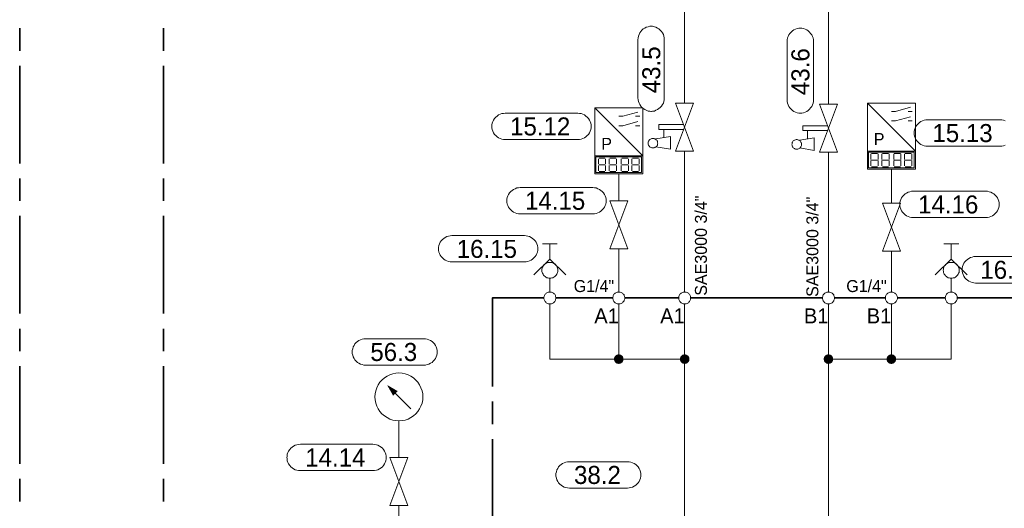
# Model space of a CAD drawing. Header units: millimetres. Extents: x 0 to 138, y 0 to 47.
# Tile 92 of 165: x 19.71 to 24.87, y 29.38 to 31.94. Entities that reach past the tile are written whole.
import ezdxf

# ---------------------------------------------------------------- set-up
doc = ezdxf.new("R2010")
doc.units = ezdxf.units.MM
for name, color, linetype in [('PDF_Geomertry', 7, 'Continuous'), ('PDF_Solid Fills', 7, 'Continuous'), ('PDF_Text', 7, 'Continuous')]:
    doc.layers.add(name, color=color, linetype=linetype)
doc.styles.add('PDF Arial', font='txt')

msp = doc.modelspace()

# ---------------------------------------------------------------- hatches: boundary and pattern name
at = {"layer": 'PDF_Solid Fills', "transparency": 33554559}
for points in [[(22.8507, 30.1624), (22.8265, 30.1688), (22.8279, 30.1715)], [(22.8507, 30.1624), (22.8279, 30.1715), (22.8293, 30.1749)], [(22.8507, 30.1624), (22.8293, 30.1749), (22.8313, 30.1776)], [(22.8507, 30.1624), (22.8313, 30.1776), (22.8335, 30.1799)], [(22.8507, 30.1624), (22.8335, 30.1799), (22.8354, 30.1818)], [(22.8507, 30.1624), (22.8354, 30.1818), (22.8382, 30.184)], [(22.8507, 30.1624), (22.8382, 30.184), (22.841, 30.1854)], [(22.8507, 30.1624), (22.841, 30.1854), (22.8446, 30.186)], [(22.8507, 30.1624), (22.8446, 30.186), (22.8479, 30.1868)], [(22.8507, 30.1624), (22.8479, 30.1868), (22.8507, 30.1874)], [(22.8507, 30.1624), (22.8507, 30.1874), (22.8543, 30.1868)], [(22.8507, 30.1624), (22.8543, 30.1868), (22.8576, 30.186)], [(22.8507, 30.1624), (22.8576, 30.186), (22.8604, 30.1854)], [(22.8507, 30.1624), (22.8604, 30.1854), (22.8632, 30.184)], [(22.8507, 30.1624), (22.8632, 30.184), (22.866, 30.1818)], [(22.8507, 30.1624), (22.866, 30.1818), (22.8687, 30.1799)], [(22.8507, 30.1624), (22.8687, 30.1799), (22.871, 30.1776)], [(22.8507, 30.1624), (22.871, 30.1776), (22.8729, 30.1749)], [(22.8507, 30.1624), (22.8729, 30.1749), (22.8743, 30.1715)], [(22.8507, 30.1624), (22.8743, 30.1715), (22.8751, 30.1688)], [(23.1965, 30.1624), (23.1724, 30.1688), (23.1738, 30.1715)], [(23.1965, 30.1624), (23.1738, 30.1715), (23.1751, 30.1749)], [(23.1965, 30.1624), (23.1751, 30.1749), (23.1765, 30.1776)], [(23.1965, 30.1624), (23.1765, 30.1776), (23.1793, 30.1799)], [(23.1965, 30.1624), (23.1793, 30.1799), (23.1812, 30.1818)], [(23.1965, 30.1624), (23.1812, 30.1818), (23.184, 30.184)], [(23.1965, 30.1624), (23.184, 30.184), (23.1868, 30.1854)], [(23.1965, 30.1624), (23.1868, 30.1854), (23.1904, 30.186)], [(23.1965, 30.1624), (23.1904, 30.186), (23.1932, 30.1868)], [(23.1965, 30.1624), (23.1932, 30.1868), (23.1965, 30.1874)], [(23.1965, 30.1624), (23.1965, 30.1874), (23.2001, 30.1868)], [(23.1965, 30.1624), (23.2001, 30.1868), (23.2035, 30.186)], [(23.1965, 30.1624), (23.2035, 30.186), (23.2063, 30.1854)], [(23.1965, 30.1624), (23.2063, 30.1854), (23.209, 30.184)], [(23.1965, 30.1624), (23.209, 30.184), (23.2118, 30.1818)], [(23.1965, 30.1624), (23.2118, 30.1818), (23.2146, 30.1799)], [(23.1965, 30.1624), (23.2146, 30.1799), (23.2168, 30.1776)], [(23.1965, 30.1624), (23.2168, 30.1776), (23.2188, 30.1749)], [(23.1965, 30.1624), (23.2188, 30.1749), (23.2201, 30.1715)], [(23.1965, 30.1624), (23.2201, 30.1715), (23.221, 30.1688)], [(23.9515, 30.1624), (23.9271, 30.1688), (23.9279, 30.1715)], [(23.9515, 30.1624), (23.9279, 30.1715), (23.9293, 30.1749)], [(23.9515, 30.1624), (23.9293, 30.1749), (23.9312, 30.1776)], [(23.9515, 30.1624), (23.9312, 30.1776), (23.9335, 30.1799)], [(23.9515, 30.1624), (23.9335, 30.1799), (23.9363, 30.1818)], [(23.9515, 30.1624), (23.9363, 30.1818), (23.9382, 30.184)], [(23.9515, 30.1624), (23.9382, 30.184), (23.9418, 30.1854)], [(23.9515, 30.1624), (23.9418, 30.1854), (23.9446, 30.186)], [(23.9515, 30.1624), (23.9446, 30.186), (23.9479, 30.1868)], [(23.9515, 30.1624), (23.9479, 30.1868), (23.9515, 30.1874)], [(23.9515, 30.1624), (23.9515, 30.1874), (23.9543, 30.1868)], [(23.9515, 30.1624), (23.9543, 30.1868), (23.9576, 30.186)], [(23.9515, 30.1624), (23.9576, 30.186), (23.9604, 30.1854)], [(23.9515, 30.1624), (23.9604, 30.1854), (23.964, 30.184)], [(23.9515, 30.1624), (23.964, 30.184), (23.9668, 30.1818)], [(23.9515, 30.1624), (23.9668, 30.1818), (23.9688, 30.1799)], [(23.9515, 30.1624), (23.9688, 30.1799), (23.971, 30.1776)], [(23.9515, 30.1624), (23.971, 30.1776), (23.9729, 30.1749)], [(23.9515, 30.1624), (23.9729, 30.1749), (23.9743, 30.1715)], [(23.9515, 30.1624), (23.9743, 30.1715), (23.9757, 30.1688)], [(24.2812, 30.1624), (24.2571, 30.1688), (24.2576, 30.1715)], [(24.2812, 30.1624), (24.2576, 30.1715), (24.259, 30.1749)], [(24.2812, 30.1624), (24.259, 30.1749), (24.2613, 30.1776)], [(24.2812, 30.1624), (24.2613, 30.1776), (24.2632, 30.1799)], [(24.2812, 30.1624), (24.2632, 30.1799), (24.266, 30.1818)], [(24.2812, 30.1624), (24.266, 30.1818), (24.2688, 30.184)], [(24.2812, 30.1624), (24.2688, 30.184), (24.2715, 30.1854)], [(24.2812, 30.1624), (24.2715, 30.1854), (24.2743, 30.186)], [(24.2812, 30.1624), (24.2743, 30.186), (24.2779, 30.1868)], [(24.2812, 30.1624), (24.2779, 30.1868), (24.2812, 30.1874)], [(24.2812, 30.1624), (24.2812, 30.1874), (24.2849, 30.1868)], [(24.2812, 30.1624), (24.2849, 30.1868), (24.2876, 30.186)], [(24.2812, 30.1624), (24.2876, 30.186), (24.291, 30.1854)], [(24.2812, 30.1624), (24.291, 30.1854), (24.2937, 30.184)], [(24.2812, 30.1624), (24.2937, 30.184), (24.2965, 30.1818)], [(24.2812, 30.1624), (24.2965, 30.1818), (24.2988, 30.1799)], [(24.2812, 30.1624), (24.2988, 30.1799), (24.3015, 30.1776)], [(24.2812, 30.1624), (24.3015, 30.1776), (24.3029, 30.1749)], [(24.2812, 30.1624), (24.3029, 30.1749), (24.3043, 30.1715)], [(24.2812, 30.1624), (24.3043, 30.1715), (24.3057, 30.1688)], [(22.8507, 30.1624), (22.8257, 30.1651), (22.8265, 30.1688)], [(22.8507, 30.1624), (22.8257, 30.1624), (22.8257, 30.1651)], [(22.8507, 30.1624), (22.8257, 30.159), (22.8257, 30.1624)], [(22.8507, 30.1624), (22.8265, 30.1554), (22.8257, 30.159)], [(22.8507, 30.1624), (22.8279, 30.1526), (22.8265, 30.1554)], [(22.8507, 30.1624), (22.8293, 30.1493), (22.8279, 30.1526)], [(22.8507, 30.1624), (22.8313, 30.1465), (22.8293, 30.1493)], [(22.8507, 30.1624), (22.8335, 30.1443), (22.8313, 30.1465)], [(22.8507, 30.1624), (22.8354, 30.1424), (22.8335, 30.1443)], [(22.8507, 30.1624), (22.8382, 30.1401), (22.8354, 30.1424)], [(22.8507, 30.1624), (22.841, 30.1388), (22.8382, 30.1401)], [(22.8507, 30.1624), (22.8446, 30.1382), (22.841, 30.1388)], [(22.8507, 30.1624), (22.8479, 30.1374), (22.8446, 30.1382)], [(22.8507, 30.1624), (22.8507, 30.1368), (22.8479, 30.1374)], [(22.8507, 30.1624), (22.8751, 30.1688), (22.8757, 30.1651)], [(22.8507, 30.1624), (22.8757, 30.1651), (22.8765, 30.1624)], [(22.8507, 30.1624), (22.8543, 30.1374), (22.8507, 30.1368)], [(22.8507, 30.1624), (22.8576, 30.1382), (22.8543, 30.1374)], [(22.8507, 30.1624), (22.8604, 30.1388), (22.8576, 30.1382)], [(22.8507, 30.1624), (22.8632, 30.1401), (22.8604, 30.1388)], [(22.8507, 30.1624), (22.866, 30.1424), (22.8632, 30.1401)], [(22.8507, 30.1624), (22.8687, 30.1443), (22.866, 30.1424)], [(22.8507, 30.1624), (22.871, 30.1465), (22.8687, 30.1443)], [(22.8507, 30.1624), (22.8729, 30.1493), (22.871, 30.1465)], [(22.8507, 30.1624), (22.8743, 30.1526), (22.8729, 30.1493)], [(22.8507, 30.1624), (22.8751, 30.1554), (22.8743, 30.1526)], [(22.8507, 30.1624), (22.8757, 30.159), (22.8751, 30.1554)], [(22.8507, 30.1624), (22.8765, 30.1624), (22.8757, 30.159)], [(23.1965, 30.1624), (23.1715, 30.1651), (23.1724, 30.1688)], [(23.1965, 30.1624), (23.1715, 30.1624), (23.1715, 30.1651)], [(23.1965, 30.1624), (23.1715, 30.159), (23.1715, 30.1624)], [(23.1965, 30.1624), (23.1724, 30.1554), (23.1715, 30.159)], [(23.1965, 30.1624), (23.1738, 30.1526), (23.1724, 30.1554)], [(23.1965, 30.1624), (23.1751, 30.1493), (23.1738, 30.1526)], [(23.1965, 30.1624), (23.1765, 30.1465), (23.1751, 30.1493)], [(23.1965, 30.1624), (23.1793, 30.1443), (23.1765, 30.1465)], [(23.1965, 30.1624), (23.1812, 30.1424), (23.1793, 30.1443)], [(23.1965, 30.1624), (23.184, 30.1401), (23.1812, 30.1424)], [(23.1965, 30.1624), (23.1868, 30.1388), (23.184, 30.1401)], [(23.1965, 30.1624), (23.1904, 30.1382), (23.1868, 30.1388)], [(23.1965, 30.1624), (23.1932, 30.1374), (23.1904, 30.1382)], [(23.1965, 30.1624), (23.1965, 30.1368), (23.1932, 30.1374)], [(23.1965, 30.1624), (23.221, 30.1688), (23.2215, 30.1651)], [(23.1965, 30.1624), (23.2215, 30.1651), (23.2215, 30.1624)], [(23.1965, 30.1624), (23.2001, 30.1374), (23.1965, 30.1368)], [(23.1965, 30.1624), (23.2035, 30.1382), (23.2001, 30.1374)], [(23.1965, 30.1624), (23.2063, 30.1388), (23.2035, 30.1382)], [(23.1965, 30.1624), (23.209, 30.1401), (23.2063, 30.1388)], [(23.1965, 30.1624), (23.2118, 30.1424), (23.209, 30.1401)], [(23.1965, 30.1624), (23.2146, 30.1443), (23.2118, 30.1424)], [(23.1965, 30.1624), (23.2168, 30.1465), (23.2146, 30.1443)], [(23.1965, 30.1624), (23.2188, 30.1493), (23.2168, 30.1465)], [(23.1965, 30.1624), (23.2201, 30.1526), (23.2188, 30.1493)], [(23.1965, 30.1624), (23.221, 30.1554), (23.2201, 30.1526)], [(23.1965, 30.1624), (23.2215, 30.159), (23.221, 30.1554)], [(23.1965, 30.1624), (23.2215, 30.1624), (23.2215, 30.159)], [(23.9515, 30.1624), (23.9257, 30.1624), (23.9265, 30.1651)], [(23.9515, 30.1624), (23.9265, 30.159), (23.9257, 30.1624)], [(23.9515, 30.1624), (23.9265, 30.1651), (23.9271, 30.1688)], [(23.9515, 30.1624), (23.9271, 30.1554), (23.9265, 30.159)], [(23.9515, 30.1624), (23.9279, 30.1526), (23.9271, 30.1554)], [(23.9515, 30.1624), (23.9293, 30.1493), (23.9279, 30.1526)], [(23.9515, 30.1624), (23.9312, 30.1465), (23.9293, 30.1493)], [(23.9515, 30.1624), (23.9335, 30.1443), (23.9312, 30.1465)], [(23.9515, 30.1624), (23.9363, 30.1424), (23.9335, 30.1443)], [(23.9515, 30.1624), (23.9382, 30.1401), (23.9363, 30.1424)], [(23.9515, 30.1624), (23.9418, 30.1388), (23.9382, 30.1401)], [(23.9515, 30.1624), (23.9446, 30.1382), (23.9418, 30.1388)], [(23.9515, 30.1624), (23.9479, 30.1374), (23.9446, 30.1382)], [(23.9515, 30.1624), (23.9515, 30.1368), (23.9479, 30.1374)], [(23.9515, 30.1624), (23.9757, 30.1688), (23.9757, 30.1651)], [(23.9515, 30.1624), (23.9757, 30.1651), (23.9765, 30.1624)], [(23.9515, 30.1624), (23.9543, 30.1374), (23.9515, 30.1368)], [(23.9515, 30.1624), (23.9576, 30.1382), (23.9543, 30.1374)], [(23.9515, 30.1624), (23.9604, 30.1388), (23.9576, 30.1382)], [(23.9515, 30.1624), (23.964, 30.1401), (23.9604, 30.1388)], [(23.9515, 30.1624), (23.9668, 30.1424), (23.964, 30.1401)], [(23.9515, 30.1624), (23.9688, 30.1443), (23.9668, 30.1424)], [(23.9515, 30.1624), (23.971, 30.1465), (23.9688, 30.1443)], [(23.9515, 30.1624), (23.9729, 30.1493), (23.971, 30.1465)], [(23.9515, 30.1624), (23.9743, 30.1526), (23.9729, 30.1493)], [(23.9515, 30.1624), (23.9757, 30.1554), (23.9743, 30.1526)], [(23.9515, 30.1624), (23.9757, 30.159), (23.9757, 30.1554)], [(23.9515, 30.1624), (23.9765, 30.1624), (23.9757, 30.159)], [(24.2812, 30.1624), (24.2563, 30.1651), (24.2571, 30.1688)], [(24.2812, 30.1624), (24.2563, 30.1624), (24.2563, 30.1651)], [(24.2812, 30.1624), (24.2563, 30.159), (24.2563, 30.1624)], [(24.2812, 30.1624), (24.2571, 30.1554), (24.2563, 30.159)], [(24.2812, 30.1624), (24.2576, 30.1526), (24.2571, 30.1554)], [(24.2812, 30.1624), (24.259, 30.1493), (24.2576, 30.1526)], [(24.2812, 30.1624), (24.2613, 30.1465), (24.259, 30.1493)], [(24.2812, 30.1624), (24.2632, 30.1443), (24.2613, 30.1465)], [(24.2812, 30.1624), (24.266, 30.1424), (24.2632, 30.1443)], [(24.2812, 30.1624), (24.2688, 30.1401), (24.266, 30.1424)], [(24.2812, 30.1624), (24.2715, 30.1388), (24.2688, 30.1401)], [(24.2812, 30.1624), (24.2743, 30.1382), (24.2715, 30.1388)], [(24.2812, 30.1624), (24.2779, 30.1374), (24.2743, 30.1382)], [(24.2812, 30.1624), (24.2812, 30.1368), (24.2779, 30.1374)], [(24.2812, 30.1624), (24.3057, 30.1688), (24.3062, 30.1651)], [(24.2812, 30.1624), (24.3062, 30.1651), (24.3062, 30.1624)], [(24.2812, 30.1624), (24.2849, 30.1374), (24.2812, 30.1368)], [(24.2812, 30.1624), (24.2876, 30.1382), (24.2849, 30.1374)], [(24.2812, 30.1624), (24.291, 30.1388), (24.2876, 30.1382)], [(24.2812, 30.1624), (24.2937, 30.1401), (24.291, 30.1388)], [(24.2812, 30.1624), (24.2965, 30.1424), (24.2937, 30.1401)], [(24.2812, 30.1624), (24.2988, 30.1443), (24.2965, 30.1424)], [(24.2812, 30.1624), (24.3015, 30.1465), (24.2988, 30.1443)], [(24.2812, 30.1624), (24.3029, 30.1493), (24.3015, 30.1465)], [(24.2812, 30.1624), (24.3043, 30.1526), (24.3029, 30.1493)], [(24.2812, 30.1624), (24.3057, 30.1554), (24.3043, 30.1526)], [(24.2812, 30.1624), (24.3062, 30.159), (24.3057, 30.1554)], [(24.2812, 30.1624), (24.3062, 30.1624), (24.3062, 30.159)]]:
    msp.add_hatch(color=256, dxfattribs=at).paths.add_polyline_path(points)

# ---------------------------------------------------------------- linework, layer by layer
at = {"layer": 'PDF_Geomertry', "lineweight": 15}
for points in [[(23.1965, 31.504), (23.1965, 33.7013)], [(23.9515, 31.4979), (23.9515, 33.7013)], [(22.7251, 31.2276), (22.7251, 31.1332), (22.9765, 31.1332), (22.9765, 31.2276), (22.7251, 31.479)], [(24.1557, 31.2526), (24.1557, 31.1582), (24.4071, 31.1582), (24.4071, 31.2526), (24.1557, 31.504)], [(24.2812, 31.4604), (24.3035, 31.4604), (24.3821, 31.4826)], [(22.8507, 31.4354), (22.8729, 31.4354), (22.9515, 31.4568)], [(22.939, 31.4354), (22.9613, 31.4354)], [(24.2812, 31.4104), (24.3035, 31.4104), (24.3821, 31.4318)], [(24.3696, 31.4604), (24.391, 31.4604)], [(24.3696, 31.4104), (24.391, 31.4104)], [(24.8785, 31.2832), (24.8701, 31.2804), (24.8613, 31.2785), (24.8515, 31.2776), (24.4715, 31.2776), (24.4618, 31.2785), (24.4529, 31.2804), (24.4446, 31.2832), (24.4363, 31.2874), (24.4285, 31.2924), (24.4215, 31.2985), (24.4154, 31.3054), (24.4099, 31.3132), (24.4062, 31.3215), (24.4029, 31.3304), (24.4015, 31.3396), (24.4007, 31.3485), (24.4007, 31.3457), (24.4015, 31.3549), (24.4029, 31.3638), (24.4062, 31.3729), (24.4099, 31.3813), (24.4154, 31.3888), (24.4215, 31.3957), (24.4285, 31.4021), (24.4363, 31.4068), (24.4446, 31.411), (24.4529, 31.4138), (24.4618, 31.416), (24.4715, 31.4165), (24.8515, 31.4165), (24.8515, 31.4165), (24.8613, 31.416), (24.8701, 31.4138), (24.8785, 31.411)], [(22.8507, 31.3846), (22.8729, 31.3846), (22.9515, 31.4068)], [(22.939, 31.3846), (22.9613, 31.3846)], [(23.1904, 31.366), (23.0618, 31.366), (23.0618, 31.391), (23.1904, 31.391)], [(23.0868, 31.3221), (23.0868, 31.366)], [(23.9446, 31.3596), (23.816, 31.3596), (23.816, 31.3846), (23.9446, 31.3846)], [(23.841, 31.316), (23.841, 31.3596)], [(23.046, 31.2749), (23.1215, 31.2624), (23.1215, 31.3285), (23.046, 31.316)], [(23.8001, 31.2687), (23.8757, 31.2563), (23.8757, 31.3221), (23.8001, 31.3096)], [(22.7437, 31.184), (22.7437, 31.2118)], [(22.7474, 31.2151), (22.7785, 31.2151)], [(22.7821, 31.2118), (22.7821, 31.184)], [(22.8007, 31.184), (22.8007, 31.2118)], [(22.8035, 31.2151), (22.8354, 31.2151)], [(22.8382, 31.2118), (22.8382, 31.184)], [(22.8632, 31.184), (22.8632, 31.2118)], [(22.8668, 31.2151), (22.8979, 31.2151)], [(22.9015, 31.2118), (22.9015, 31.184)], [(22.9201, 31.184), (22.9201, 31.2118)], [(22.9229, 31.2151), (22.9549, 31.2151)], [(22.9576, 31.2118), (22.9576, 31.184)], [(23.1965, 30.5138), (23.1965, 31.2526)], [(23.9515, 31.2465), (23.9515, 30.5138)], [(24.1743, 31.209), (24.1743, 31.2374)], [(24.1771, 31.2401), (24.209, 31.2401)], [(24.1771, 31.2054), (24.209, 31.2054)], [(24.2118, 31.2374), (24.2118, 31.209)], [(24.2307, 31.209), (24.2307, 31.2374)], [(24.234, 31.2401), (24.2654, 31.2401)], [(24.234, 31.2054), (24.2654, 31.2054)], [(24.2688, 31.2374), (24.2688, 31.209)], [(24.2937, 31.209), (24.2937, 31.2374)], [(24.2965, 31.2401), (24.3285, 31.2401)], [(24.2965, 31.2054), (24.3285, 31.2054)], [(24.3313, 31.2374), (24.3313, 31.209)], [(24.3501, 31.209), (24.3501, 31.2374)], [(24.3535, 31.2401), (24.3849, 31.2401)], [(24.3535, 31.2054), (24.3849, 31.2054)], [(24.3882, 31.2374), (24.3882, 31.209)], [(22.7437, 31.1493), (22.7437, 31.1776)], [(22.7474, 31.1804), (22.7785, 31.1804)], [(22.7821, 31.1776), (22.7821, 31.1493)], [(22.8007, 31.1493), (22.8007, 31.1776)], [(22.8035, 31.1804), (22.8354, 31.1804)], [(22.8382, 31.1776), (22.8382, 31.1493)], [(22.8632, 31.1493), (22.8632, 31.1776)], [(22.8668, 31.1804), (22.8979, 31.1804)], [(22.9015, 31.1776), (22.9015, 31.1493)], [(22.9201, 31.1493), (22.9201, 31.1776)], [(22.9229, 31.1804), (22.9549, 31.1804)], [(22.9576, 31.1776), (22.9576, 31.1493)], [(24.1743, 31.1743), (24.1743, 31.2026)], [(24.209, 31.1707), (24.1771, 31.1707)], [(24.2118, 31.2026), (24.2118, 31.1743)], [(24.2307, 31.1743), (24.2307, 31.2026)], [(24.2654, 31.1707), (24.234, 31.1707)], [(24.2688, 31.2026), (24.2688, 31.1743)], [(24.2812, 31.1582), (24.2812, 30.979)], [(24.2937, 31.1743), (24.2937, 31.2026)], [(24.3285, 31.1707), (24.2965, 31.1707)], [(24.3313, 31.2026), (24.3313, 31.1743)], [(24.3501, 31.1743), (24.3501, 31.2026)], [(24.3849, 31.1707), (24.3535, 31.1707)], [(24.3882, 31.2026), (24.3882, 31.1743)], [(22.7785, 31.1457), (22.7474, 31.1457)], [(22.8354, 31.1457), (22.8035, 31.1457)], [(22.8507, 31.1332), (22.8507, 30.9915)], [(22.8979, 31.1457), (22.8668, 31.1457)], [(22.9549, 31.1457), (22.9229, 31.1457)], [(22.4501, 30.766), (22.5285, 30.766)], [(22.4896, 30.6868), (22.4896, 30.766)], [(22.8507, 30.7401), (22.8507, 30.5138)], [(24.5562, 30.766), (24.6349, 30.766)], [(24.5951, 30.6868), (24.5951, 30.766)], [(22.5729, 30.6035), (22.4896, 30.6868), (22.4057, 30.6035)], [(24.2812, 30.7276), (24.2812, 30.5138)], [(24.6793, 30.6035), (24.5951, 30.6868), (24.5118, 30.6035)], [(25.1029, 30.561), (24.7229, 30.561), (24.7132, 30.5618), (24.7043, 30.5637), (24.696, 30.5665), (24.6876, 30.5707), (24.6799, 30.5757), (24.6729, 30.5818), (24.6668, 30.5888), (24.6618, 30.5965), (24.6576, 30.6049), (24.6543, 30.6138), (24.6529, 30.6229), (24.6521, 30.6318), (24.6521, 30.629), (24.6529, 30.6382), (24.6543, 30.6471), (24.6576, 30.6563), (24.6618, 30.6646), (24.6668, 30.6721), (24.6729, 30.679), (24.6799, 30.6846), (24.6876, 30.6901), (24.696, 30.6943), (24.7043, 30.6971), (24.7132, 30.6993), (24.7229, 30.6999), (25.1029, 30.6999)], [(22.4896, 30.586), (22.4896, 30.561), (22.4896, 30.5138)], [(24.5951, 30.586), (24.5951, 30.561), (24.5951, 30.5138)], [(22.4896, 30.4513), (22.4896, 30.1624), (22.8507, 30.1624), (23.1965, 30.1624)], [(22.8507, 30.4513), (22.8507, 30.1624)], [(23.1965, 30.4513), (23.1965, 30.1624), (23.1965, 28.8638)], [(23.9515, 30.4513), (23.9515, 30.1624), (23.9515, 28.8638)], [(23.9515, 30.1624), (24.2812, 30.1624), (24.5951, 30.1624), (24.5951, 30.4513)], [(24.2812, 30.4513), (24.2812, 30.1624)], [(21.7604, 29.9013), (21.6793, 29.9826)], [(21.6974, 29.8382), (21.6974, 29.6465)], [(22.1562, 29.2471), (21.6974, 29.2471), (21.6974, 29.3951)]]:
    msp.add_lwpolyline(points, dxfattribs=at)
at = {"layer": 'PDF_Geomertry', "lineweight": 35}
for points in [[(19.7076, 31.8965), (19.7076, 31.7785)], [(20.4618, 31.7785), (20.4618, 31.8965)], [(19.7076, 31.6993), (19.7076, 31.1874)], [(20.4618, 31.1874), (20.4618, 31.6993)], [(19.7076, 31.109), (19.7076, 30.991)], [(20.4618, 30.991), (20.4618, 31.109)], [(19.7076, 30.9124), (19.7076, 30.4007)], [(20.4618, 30.4007), (20.4618, 30.9124)], [(22.1876, 30.0187), (22.1876, 30.4826), (22.4585, 30.4826)], [(22.521, 30.4826), (22.8196, 30.4826)], [(22.8826, 30.4826), (23.1654, 30.4826)], [(23.2279, 30.4826), (23.9196, 30.4826)], [(23.9826, 30.4826), (24.2501, 30.4826)], [(24.3126, 30.4826), (24.564, 30.4826)], [(24.6271, 30.4826), (25.259, 30.4826)], [(19.7076, 30.3215), (19.7076, 30.2035)], [(20.4618, 30.2035), (20.4618, 30.3215)], [(19.7076, 30.1249), (19.7076, 29.6132)], [(20.4618, 29.6132), (20.4618, 30.1249)], [(22.1876, 29.8215), (22.1876, 29.9396)], [(22.1876, 29.279), (22.1876, 29.7429)], [(19.7076, 29.534), (19.7076, 29.416)], [(20.4618, 29.416), (20.4618, 29.534)]]:
    msp.add_lwpolyline(points, dxfattribs=at)
at = {"layer": 'PDF_Geomertry', "lineweight": 15}
for points in [[(23.0188, 31.9068), (23.0285, 31.9063), (23.0376, 31.904), (23.046, 31.9013), (23.0543, 31.8971), (23.0618, 31.8924), (23.0688, 31.886), (23.0751, 31.879), (23.0807, 31.8715), (23.0849, 31.8632), (23.0876, 31.854), (23.089, 31.8451), (23.0896, 31.836), (23.0896, 31.5313), (23.089, 31.5215), (23.0876, 31.5124), (23.0849, 31.504), (23.0807, 31.4957), (23.0751, 31.4882), (23.0688, 31.4813), (23.0618, 31.4749), (23.0543, 31.4701), (23.046, 31.466), (23.0376, 31.4624), (23.0285, 31.461), (23.0188, 31.4604), (23.0224, 31.4604), (23.0132, 31.461), (23.0043, 31.4624), (22.9951, 31.466), (22.9868, 31.4701), (22.9793, 31.4749), (22.9724, 31.4813), (22.966, 31.4882), (22.9613, 31.4957), (22.9571, 31.504), (22.9543, 31.5124), (22.9521, 31.5215), (22.9515, 31.5313), (22.9515, 31.836), (22.9521, 31.8451), (22.9543, 31.854), (22.9571, 31.8632), (22.9613, 31.8715), (22.966, 31.879), (22.9724, 31.886), (22.9793, 31.8924), (22.9868, 31.8971), (22.9951, 31.9013), (23.0043, 31.904), (23.0132, 31.9063), (23.0224, 31.9068), (23.0188, 31.9068)], [(23.8021, 31.8971), (23.8113, 31.8965), (23.8201, 31.8951), (23.8293, 31.8915), (23.8368, 31.8874), (23.8451, 31.8826), (23.8521, 31.8763), (23.8576, 31.8693), (23.8632, 31.8618), (23.8674, 31.8535), (23.8701, 31.8451), (23.8724, 31.836), (23.8724, 31.8263), (23.8724, 31.5215), (23.8724, 31.5124), (23.8701, 31.5035), (23.8674, 31.4943), (23.8632, 31.486), (23.8576, 31.4785), (23.8521, 31.4715), (23.8451, 31.4651), (23.8368, 31.4604), (23.8293, 31.4563), (23.8201, 31.4535), (23.8113, 31.4513), (23.8021, 31.4507), (23.8049, 31.4507), (23.796, 31.4513), (23.7868, 31.4535), (23.7779, 31.4563), (23.7696, 31.4604), (23.7618, 31.4651), (23.7549, 31.4715), (23.7488, 31.4785), (23.7437, 31.486), (23.7396, 31.4943), (23.7368, 31.5035), (23.7349, 31.5124), (23.734, 31.5215), (23.734, 31.8263), (23.7349, 31.836), (23.7368, 31.8451), (23.7396, 31.8535), (23.7437, 31.8618), (23.7488, 31.8693), (23.7549, 31.8763), (23.7618, 31.8826), (23.7696, 31.8874), (23.7779, 31.8915), (23.7868, 31.8951), (23.796, 31.8965), (23.8049, 31.8971), (23.8021, 31.8971)], [(22.7251, 31.2276), (22.9765, 31.2276), (22.9765, 31.479), (22.7251, 31.479), (22.7251, 31.2276)], [(23.1493, 31.2526), (23.2437, 31.504), (23.1493, 31.504), (23.2437, 31.2526), (23.1493, 31.2526)], [(23.9043, 31.2465), (23.9979, 31.4979), (23.9043, 31.4979), (23.9979, 31.2465), (23.9043, 31.2465)], [(24.1557, 31.2526), (24.4071, 31.2526), (24.4071, 31.504), (24.1557, 31.504), (24.1557, 31.2526)], [(22.6354, 31.4507), (22.6451, 31.4499), (22.6543, 31.4485), (22.6626, 31.4457), (22.671, 31.4415), (22.6785, 31.436), (22.6854, 31.4304), (22.6918, 31.4229), (22.6965, 31.4151), (22.7007, 31.4068), (22.7043, 31.3985), (22.7057, 31.3896), (22.7063, 31.3804), (22.7063, 31.3832), (22.7057, 31.3743), (22.7043, 31.3651), (22.7007, 31.3563), (22.6965, 31.3479), (22.6918, 31.3401), (22.6854, 31.3332), (22.6785, 31.3271), (22.671, 31.3221), (22.6626, 31.3179), (22.6543, 31.3151), (22.6451, 31.3132), (22.6354, 31.3124), (22.2557, 31.3124), (22.246, 31.3132), (22.2368, 31.3151), (22.2285, 31.3179), (22.2201, 31.3221), (22.2126, 31.3271), (22.2057, 31.3332), (22.1993, 31.3401), (22.1938, 31.3479), (22.1896, 31.3563), (22.1868, 31.3651), (22.1854, 31.3743), (22.1849, 31.3832), (22.1849, 31.3804), (22.1854, 31.3896), (22.1868, 31.3985), (22.1896, 31.4068), (22.1938, 31.4151), (22.1993, 31.4229), (22.2057, 31.4304), (22.2126, 31.436), (22.2201, 31.4415), (22.2285, 31.4457), (22.2368, 31.4485), (22.246, 31.4499), (22.2557, 31.4507), (22.6354, 31.4507)], [(23.0557, 31.2938), (23.0549, 31.2971), (23.0543, 31.2999), (23.0535, 31.3035), (23.0521, 31.3063), (23.0501, 31.309), (23.0479, 31.3118), (23.0451, 31.3137), (23.0424, 31.3151), (23.0396, 31.3165), (23.0368, 31.3179), (23.0335, 31.3188), (23.0299, 31.3188), (23.0271, 31.3188), (23.0238, 31.3179), (23.0201, 31.3165), (23.0174, 31.3151), (23.0146, 31.3137), (23.0126, 31.3118), (23.0104, 31.309), (23.0085, 31.3063), (23.0071, 31.3035), (23.0057, 31.2999), (23.0049, 31.2971), (23.0049, 31.2938), (23.0049, 31.2901), (23.0057, 31.2874), (23.0071, 31.284), (23.0085, 31.2813), (23.0104, 31.2785), (23.0126, 31.2757), (23.0146, 31.2735), (23.0174, 31.2721), (23.0201, 31.2707), (23.0238, 31.2693), (23.0271, 31.2687), (23.0299, 31.2687), (23.0335, 31.2687), (23.0368, 31.2693), (23.0396, 31.2707), (23.0424, 31.2721), (23.0451, 31.2735), (23.0479, 31.2757), (23.0501, 31.2785), (23.0521, 31.2813), (23.0535, 31.284), (23.0543, 31.2874), (23.0549, 31.2901), (23.0557, 31.2938)], [(23.8099, 31.2874), (23.8099, 31.291), (23.809, 31.2938), (23.8076, 31.2971), (23.8062, 31.2999), (23.8043, 31.3026), (23.8021, 31.3054), (23.8001, 31.3076), (23.7974, 31.309), (23.7946, 31.3104), (23.791, 31.3118), (23.7876, 31.3124), (23.7849, 31.3124), (23.7812, 31.3124), (23.7779, 31.3118), (23.7751, 31.3104), (23.7724, 31.309), (23.7696, 31.3076), (23.7668, 31.3054), (23.7646, 31.3026), (23.7626, 31.2999), (23.7613, 31.2971), (23.7604, 31.2938), (23.7599, 31.291), (23.759, 31.2874), (23.7599, 31.284), (23.7604, 31.2813), (23.7613, 31.2776), (23.7626, 31.2749), (23.7646, 31.2721), (23.7668, 31.2693), (23.7696, 31.2674), (23.7724, 31.266), (23.7751, 31.2646), (23.7779, 31.2632), (23.7812, 31.2624), (23.7849, 31.2624), (23.7876, 31.2624), (23.791, 31.2632), (23.7946, 31.2646), (23.7974, 31.266), (23.8001, 31.2674), (23.8021, 31.2693), (23.8043, 31.2721), (23.8062, 31.2749), (23.8076, 31.2776), (23.809, 31.2813), (23.8099, 31.284), (23.8099, 31.2874)], [(22.7312, 31.2215), (22.9701, 31.2215), (22.9701, 31.1396), (22.7312, 31.1396), (22.7312, 31.2215)], [(24.1618, 31.2465), (24.4007, 31.2465), (24.4007, 31.1646), (24.1618, 31.1646), (24.1618, 31.2465)], [(22.714, 31.061), (22.7238, 31.0604), (22.7326, 31.059), (22.741, 31.0554), (22.7493, 31.0513), (22.7571, 31.0465), (22.764, 31.0401), (22.7701, 31.0332), (22.7757, 31.0257), (22.7793, 31.0174), (22.7826, 31.009), (22.784, 30.9999), (22.7849, 30.9901), (22.7849, 30.9937), (22.784, 30.984), (22.7826, 30.9749), (22.7793, 30.9665), (22.7757, 30.9582), (22.7701, 30.9507), (22.764, 30.9438), (22.7571, 30.9374), (22.7493, 30.9326), (22.741, 30.9285), (22.7326, 30.9249), (22.7238, 30.9235), (22.714, 30.9229), (22.334, 30.9229), (22.3243, 30.9235), (22.3154, 30.9249), (22.3071, 30.9285), (22.2988, 30.9326), (22.291, 30.9374), (22.284, 30.9438), (22.2779, 30.9507), (22.2729, 30.9582), (22.2688, 30.9665), (22.2654, 30.9749), (22.264, 30.984), (22.2632, 30.9937), (22.2632, 30.9901), (22.264, 30.9999), (22.2654, 31.009), (22.2688, 31.0174), (22.2729, 31.0257), (22.2779, 31.0332), (22.284, 31.0401), (22.291, 31.0465), (22.2988, 31.0513), (22.3071, 31.0554), (22.3154, 31.059), (22.3243, 31.0604), (22.334, 31.061), (22.714, 31.061)], [(24.7765, 31.0424), (24.7854, 31.0415), (24.7946, 31.0396), (24.8035, 31.0368), (24.8118, 31.0326), (24.8196, 31.0276), (24.8265, 31.0215), (24.8326, 31.0146), (24.8376, 31.0068), (24.8418, 30.9985), (24.8446, 30.9896), (24.8465, 30.9804), (24.8474, 30.9715), (24.8474, 30.9749), (24.8465, 30.9651), (24.8446, 30.9563), (24.8418, 30.9479), (24.8376, 30.9396), (24.8326, 30.9318), (24.8265, 30.9249), (24.8196, 30.9188), (24.8118, 30.9132), (24.8035, 30.909), (24.7946, 30.9063), (24.7854, 30.9049), (24.7765, 30.904), (24.396, 30.904), (24.3868, 30.9049), (24.3779, 30.9063), (24.3687, 30.909), (24.3604, 30.9132), (24.3529, 30.9188), (24.346, 30.9249), (24.3396, 30.9318), (24.3349, 30.9396), (24.3307, 30.9479), (24.3279, 30.9563), (24.3257, 30.9651), (24.3251, 30.9749), (24.3251, 30.9715), (24.3257, 30.9804), (24.3279, 30.9896), (24.3307, 30.9985), (24.3349, 31.0068), (24.3396, 31.0146), (24.346, 31.0215), (24.3529, 31.0276), (24.3604, 31.0326), (24.3687, 31.0368), (24.3779, 31.0396), (24.3868, 31.0415), (24.396, 31.0424), (24.7765, 31.0424)], [(22.8035, 30.7401), (22.8979, 30.9915), (22.8035, 30.9915), (22.8979, 30.7401), (22.8035, 30.7401)], [(24.234, 30.7276), (24.3285, 30.979), (24.234, 30.979), (24.3285, 30.7276), (24.234, 30.7276)], [(22.3557, 30.8096), (22.3654, 30.809), (22.3743, 30.8068), (22.3826, 30.804), (22.391, 30.7999), (22.3988, 30.7951), (22.4057, 30.7888), (22.4118, 30.7818), (22.4174, 30.7743), (22.421, 30.766), (22.4243, 30.7568), (22.4257, 30.7479), (22.4265, 30.7388), (22.4265, 30.7424), (22.4257, 30.7326), (22.4243, 30.7235), (22.421, 30.7151), (22.4174, 30.7068), (22.4118, 30.6993), (22.4057, 30.6924), (22.3988, 30.686), (22.391, 30.6804), (22.3826, 30.6771), (22.3743, 30.6735), (22.3654, 30.6721), (22.3557, 30.6715), (21.9757, 30.6715), (21.966, 30.6721), (21.9571, 30.6735), (21.9487, 30.6771), (21.9404, 30.6804), (21.9326, 30.686), (21.9257, 30.6924), (21.9196, 30.6993), (21.9146, 30.7068), (21.9104, 30.7151), (21.9071, 30.7235), (21.9057, 30.7326), (21.9049, 30.7424), (21.9049, 30.7388), (21.9057, 30.7479), (21.9071, 30.7568), (21.9104, 30.766), (21.9146, 30.7743), (21.9196, 30.7818), (21.9257, 30.7888), (21.9326, 30.7951), (21.9404, 30.7999), (21.9487, 30.804), (21.9571, 30.8068), (21.966, 30.809), (21.9757, 30.8096), (22.3557, 30.8096)], [(22.5312, 30.6276), (22.5312, 30.6332), (22.5299, 30.6388), (22.5285, 30.6437), (22.5257, 30.6485), (22.5229, 30.6535), (22.5188, 30.6576), (22.5154, 30.661), (22.5104, 30.6638), (22.5057, 30.6665), (22.5001, 30.6679), (22.4951, 30.6693), (22.4896, 30.6693), (22.484, 30.6693), (22.4785, 30.6679), (22.4738, 30.6665), (22.4688, 30.6638), (22.464, 30.661), (22.4599, 30.6576), (22.4563, 30.6535), (22.4535, 30.6485), (22.4507, 30.6437), (22.4487, 30.6388), (22.4479, 30.6332), (22.4474, 30.6276), (22.4479, 30.6221), (22.4487, 30.6165), (22.4507, 30.6118), (22.4535, 30.6068), (22.4563, 30.6021), (22.4599, 30.5979), (22.464, 30.5943), (22.4688, 30.5915), (22.4738, 30.5888), (22.4785, 30.5874), (22.484, 30.586), (22.4896, 30.586), (22.4951, 30.586), (22.5001, 30.5874), (22.5057, 30.5888), (22.5104, 30.5915), (22.5154, 30.5943), (22.5188, 30.5979), (22.5229, 30.6021), (22.5257, 30.6068), (22.5285, 30.6118), (22.5299, 30.6165), (22.5312, 30.6221), (22.5312, 30.6276)], [(24.6376, 30.6276), (24.6368, 30.6332), (24.6363, 30.6388), (24.634, 30.6437), (24.6321, 30.6485), (24.6285, 30.6535), (24.6251, 30.6576), (24.621, 30.661), (24.6168, 30.6638), (24.6118, 30.6665), (24.6062, 30.6679), (24.6007, 30.6693), (24.5951, 30.6693), (24.5904, 30.6693), (24.5849, 30.6679), (24.5793, 30.6665), (24.5743, 30.6638), (24.5701, 30.661), (24.566, 30.6576), (24.5626, 30.6535), (24.559, 30.6485), (24.5571, 30.6437), (24.5549, 30.6388), (24.5543, 30.6332), (24.5535, 30.6276), (24.5543, 30.6221), (24.5549, 30.6165), (24.5571, 30.6118), (24.559, 30.6068), (24.5626, 30.6021), (24.566, 30.5979), (24.5701, 30.5943), (24.5743, 30.5915), (24.5793, 30.5888), (24.5849, 30.5874), (24.5904, 30.586), (24.5951, 30.586), (24.6007, 30.586), (24.6062, 30.5874), (24.6118, 30.5888), (24.6168, 30.5915), (24.621, 30.5943), (24.6251, 30.5979), (24.6285, 30.6021), (24.6321, 30.6068), (24.634, 30.6118), (24.6363, 30.6165), (24.6368, 30.6221), (24.6376, 30.6276)], [(22.521, 30.4826), (22.521, 30.4868), (22.5196, 30.491), (22.5188, 30.4951), (22.5168, 30.4985), (22.5146, 30.5021), (22.5118, 30.5049), (22.5085, 30.5076), (22.5049, 30.5096), (22.5015, 30.5118), (22.4974, 30.5132), (22.4937, 30.5138), (22.4896, 30.5138), (22.4854, 30.5138), (22.4812, 30.5132), (22.4771, 30.5118), (22.4738, 30.5096), (22.4701, 30.5076), (22.4674, 30.5049), (22.4646, 30.5021), (22.4626, 30.4985), (22.4604, 30.4951), (22.459, 30.491), (22.4585, 30.4868), (22.4585, 30.4826), (22.4585, 30.4785), (22.459, 30.4743), (22.4604, 30.4707), (22.4626, 30.4674), (22.4646, 30.4638), (22.4674, 30.4604), (22.4701, 30.4576), (22.4738, 30.4554), (22.4771, 30.4535), (22.4812, 30.4521), (22.4854, 30.4513), (22.4896, 30.4513), (22.4937, 30.4513), (22.4974, 30.4521), (22.5015, 30.4535), (22.5049, 30.4554), (22.5085, 30.4576), (22.5118, 30.4604), (22.5146, 30.4638), (22.5168, 30.4674), (22.5188, 30.4707), (22.5196, 30.4743), (22.521, 30.4785), (22.521, 30.4826)], [(22.8826, 30.4826), (22.8821, 30.4868), (22.8813, 30.491), (22.8799, 30.4951), (22.8785, 30.4985), (22.8757, 30.5021), (22.8729, 30.5049), (22.8701, 30.5076), (22.8668, 30.5096), (22.8632, 30.5118), (22.859, 30.5132), (22.8549, 30.5138), (22.8507, 30.5138), (22.8465, 30.5138), (22.8432, 30.5132), (22.839, 30.5118), (22.8354, 30.5096), (22.8321, 30.5076), (22.8285, 30.5049), (22.8257, 30.5021), (22.8237, 30.4985), (22.8215, 30.4951), (22.821, 30.491), (22.8196, 30.4868), (22.8196, 30.4826), (22.8196, 30.4785), (22.821, 30.4743), (22.8215, 30.4707), (22.8237, 30.4674), (22.8257, 30.4638), (22.8285, 30.4604), (22.8321, 30.4576), (22.8354, 30.4554), (22.839, 30.4535), (22.8432, 30.4521), (22.8465, 30.4513), (22.8507, 30.4513), (22.8549, 30.4513), (22.859, 30.4521), (22.8632, 30.4535), (22.8668, 30.4554), (22.8701, 30.4576), (22.8729, 30.4604), (22.8757, 30.4638), (22.8785, 30.4674), (22.8799, 30.4707), (22.8813, 30.4743), (22.8821, 30.4785), (22.8826, 30.4826)], [(23.2279, 30.4826), (23.2279, 30.4868), (23.2271, 30.491), (23.2257, 30.4951), (23.2238, 30.4985), (23.2215, 30.5021), (23.2188, 30.5049), (23.216, 30.5076), (23.2126, 30.5096), (23.209, 30.5118), (23.2049, 30.5132), (23.2007, 30.5138), (23.1965, 30.5138), (23.1924, 30.5138), (23.1882, 30.5132), (23.1849, 30.5118), (23.1812, 30.5096), (23.1779, 30.5076), (23.1743, 30.5049), (23.1715, 30.5021), (23.1696, 30.4985), (23.1674, 30.4951), (23.166, 30.491), (23.1654, 30.4868), (23.1654, 30.4826), (23.1654, 30.4785), (23.166, 30.4743), (23.1674, 30.4707), (23.1696, 30.4674), (23.1715, 30.4638), (23.1743, 30.4604), (23.1779, 30.4576), (23.1812, 30.4554), (23.1849, 30.4535), (23.1882, 30.4521), (23.1924, 30.4513), (23.1965, 30.4513), (23.2007, 30.4513), (23.2049, 30.4521), (23.209, 30.4535), (23.2126, 30.4554), (23.216, 30.4576), (23.2188, 30.4604), (23.2215, 30.4638), (23.2238, 30.4674), (23.2257, 30.4707), (23.2271, 30.4743), (23.2279, 30.4785), (23.2279, 30.4826)], [(23.9826, 30.4826), (23.9821, 30.4868), (23.9812, 30.491), (23.9799, 30.4951), (23.9785, 30.4985), (23.9757, 30.5021), (23.9738, 30.5049), (23.9701, 30.5076), (23.9668, 30.5096), (23.9632, 30.5118), (23.959, 30.5132), (23.9549, 30.5138), (23.9515, 30.5138), (23.9474, 30.5138), (23.9432, 30.5132), (23.939, 30.5118), (23.9354, 30.5096), (23.9321, 30.5076), (23.9293, 30.5049), (23.9265, 30.5021), (23.9238, 30.4985), (23.9224, 30.4951), (23.921, 30.491), (23.9201, 30.4868), (23.9196, 30.4826), (23.9201, 30.4785), (23.921, 30.4743), (23.9224, 30.4707), (23.9238, 30.4674), (23.9265, 30.4638), (23.9293, 30.4604), (23.9321, 30.4576), (23.9354, 30.4554), (23.939, 30.4535), (23.9432, 30.4521), (23.9474, 30.4513), (23.9515, 30.4513), (23.9549, 30.4513), (23.959, 30.4521), (23.9632, 30.4535), (23.9668, 30.4554), (23.9701, 30.4576), (23.9738, 30.4604), (23.9757, 30.4638), (23.9785, 30.4674), (23.9799, 30.4707), (23.9812, 30.4743), (23.9821, 30.4785), (23.9826, 30.4826)], [(24.3126, 30.4826), (24.3126, 30.4868), (24.3118, 30.491), (24.3104, 30.4951), (24.3085, 30.4985), (24.3062, 30.5021), (24.3035, 30.5049), (24.3001, 30.5076), (24.2965, 30.5096), (24.2932, 30.5118), (24.2896, 30.5132), (24.2854, 30.5138), (24.2812, 30.5138), (24.2771, 30.5138), (24.2729, 30.5132), (24.2696, 30.5118), (24.2654, 30.5096), (24.2618, 30.5076), (24.259, 30.5049), (24.2563, 30.5021), (24.2543, 30.4985), (24.2521, 30.4951), (24.2507, 30.491), (24.2501, 30.4868), (24.2501, 30.4826), (24.2501, 30.4785), (24.2507, 30.4743), (24.2521, 30.4707), (24.2543, 30.4674), (24.2563, 30.4638), (24.259, 30.4604), (24.2618, 30.4576), (24.2654, 30.4554), (24.2696, 30.4535), (24.2729, 30.4521), (24.2771, 30.4513), (24.2812, 30.4513), (24.2854, 30.4513), (24.2896, 30.4521), (24.2932, 30.4535), (24.2965, 30.4554), (24.3001, 30.4576), (24.3035, 30.4604), (24.3062, 30.4638), (24.3085, 30.4674), (24.3104, 30.4707), (24.3118, 30.4743), (24.3126, 30.4785), (24.3126, 30.4826)], [(24.6271, 30.4826), (24.6265, 30.4868), (24.6257, 30.491), (24.6243, 30.4951), (24.6229, 30.4985), (24.6201, 30.5021), (24.6174, 30.5049), (24.6146, 30.5076), (24.6113, 30.5096), (24.6076, 30.5118), (24.6035, 30.5132), (24.5993, 30.5138), (24.5951, 30.5138), (24.5918, 30.5138), (24.5876, 30.5132), (24.5835, 30.5118), (24.5799, 30.5096), (24.5765, 30.5076), (24.5729, 30.5049), (24.571, 30.5021), (24.5682, 30.4985), (24.5668, 30.4951), (24.5654, 30.491), (24.5646, 30.4868), (24.564, 30.4826), (24.5646, 30.4785), (24.5654, 30.4743), (24.5668, 30.4707), (24.5682, 30.4674), (24.571, 30.4638), (24.5729, 30.4604), (24.5765, 30.4576), (24.5799, 30.4554), (24.5835, 30.4535), (24.5876, 30.4521), (24.5918, 30.4513), (24.5951, 30.4513), (24.5993, 30.4513), (24.6035, 30.4521), (24.6076, 30.4535), (24.6113, 30.4554), (24.6146, 30.4576), (24.6174, 30.4604), (24.6201, 30.4638), (24.6229, 30.4674), (24.6243, 30.4707), (24.6257, 30.4743), (24.6265, 30.4785), (24.6271, 30.4826)], [(21.8279, 30.2687), (21.8368, 30.2687), (21.846, 30.2665), (21.8549, 30.2638), (21.8632, 30.2596), (21.871, 30.254), (21.8779, 30.2485), (21.884, 30.2415), (21.889, 30.2332), (21.8932, 30.2257), (21.896, 30.2165), (21.8979, 30.2076), (21.8988, 30.1985), (21.8988, 30.2013), (21.8979, 30.1924), (21.896, 30.1832), (21.8932, 30.1743), (21.889, 30.166), (21.884, 30.1582), (21.8779, 30.1513), (21.871, 30.1451), (21.8632, 30.1401), (21.8549, 30.136), (21.846, 30.1332), (21.8368, 30.1313), (21.8279, 30.1304), (21.5229, 30.1304), (21.514, 30.1313), (21.5049, 30.1332), (21.496, 30.136), (21.4876, 30.1401), (21.4799, 30.1451), (21.4729, 30.1513), (21.4668, 30.1582), (21.4618, 30.166), (21.4576, 30.1743), (21.4549, 30.1832), (21.4529, 30.1924), (21.4521, 30.2013), (21.4521, 30.1985), (21.4529, 30.2076), (21.4549, 30.2165), (21.4576, 30.2257), (21.4618, 30.2332), (21.4668, 30.2415), (21.4729, 30.2485), (21.4799, 30.254), (21.4876, 30.2596), (21.496, 30.2638), (21.5049, 30.2665), (21.514, 30.2687), (21.5229, 30.2687), (21.8279, 30.2687)], [(21.8229, 29.9638), (21.8224, 29.9804), (21.8188, 29.9965), (21.8132, 30.0124), (21.8062, 30.0271), (21.7974, 30.041), (21.7863, 30.0526), (21.7738, 30.0637), (21.7604, 30.0729), (21.7451, 30.0804), (21.7299, 30.0854), (21.714, 30.0888), (21.6974, 30.0896), (21.6807, 30.0888), (21.6646, 30.0854), (21.6493, 30.0804), (21.6349, 30.0729), (21.621, 30.0637), (21.6085, 30.0526), (21.5974, 30.041), (21.5882, 30.0271), (21.5813, 30.0124), (21.5757, 29.9965), (21.5729, 29.9804), (21.5715, 29.9638), (21.5729, 29.9479), (21.5757, 29.9313), (21.5813, 29.916), (21.5882, 29.9013), (21.5974, 29.8874), (21.6085, 29.8749), (21.621, 29.8646), (21.6349, 29.8554), (21.6493, 29.8479), (21.6646, 29.8424), (21.6807, 29.8396), (21.6974, 29.8382), (21.714, 29.8396), (21.7299, 29.8424), (21.7451, 29.8479), (21.7604, 29.8554), (21.7738, 29.8646), (21.7863, 29.8749), (21.7974, 29.8874), (21.8062, 29.9013), (21.8132, 29.916), (21.8188, 29.9313), (21.8224, 29.9479), (21.8229, 29.9638)], [(21.5604, 29.716), (21.5701, 29.7151), (21.5793, 29.7132), (21.5876, 29.7104), (21.596, 29.7063), (21.6035, 29.7013), (21.6104, 29.6951), (21.6168, 29.6882), (21.6215, 29.6804), (21.6257, 29.6721), (21.6293, 29.6632), (21.6307, 29.654), (21.6313, 29.6451), (21.6313, 29.6479), (21.6307, 29.6388), (21.6293, 29.6299), (21.6257, 29.6207), (21.6215, 29.6132), (21.6168, 29.6049), (21.6104, 29.5979), (21.6035, 29.5924), (21.596, 29.5868), (21.5876, 29.5826), (21.5793, 29.5799), (21.5701, 29.5776), (21.5604, 29.5776), (21.1807, 29.5776), (21.171, 29.5776), (21.1618, 29.5799), (21.1535, 29.5826), (21.1451, 29.5868), (21.1376, 29.5924), (21.1307, 29.5979), (21.1243, 29.6049), (21.1187, 29.6132), (21.1146, 29.6207), (21.1118, 29.6299), (21.1104, 29.6388), (21.1099, 29.6479), (21.1099, 29.6451), (21.1104, 29.654), (21.1118, 29.6632), (21.1146, 29.6721), (21.1187, 29.6804), (21.1243, 29.6882), (21.1307, 29.6951), (21.1376, 29.7013), (21.1451, 29.7063), (21.1535, 29.7104), (21.1618, 29.7132), (21.171, 29.7151), (21.1807, 29.716), (21.5604, 29.716)], [(21.6501, 29.3951), (21.7446, 29.6465), (21.6501, 29.6465), (21.7446, 29.3951), (21.6501, 29.3951)], [(22.8965, 29.6243), (22.9057, 29.6243), (22.9146, 29.6221), (22.9238, 29.6193), (22.9321, 29.6151), (22.9396, 29.6096), (22.9465, 29.604), (22.9529, 29.5971), (22.9576, 29.5896), (22.9618, 29.5813), (22.9646, 29.5721), (22.9668, 29.5632), (22.9674, 29.554), (22.9674, 29.5568), (22.9668, 29.5479), (22.9646, 29.5388), (22.9618, 29.5299), (22.9576, 29.5215), (22.9529, 29.5138), (22.9465, 29.5068), (22.9396, 29.5007), (22.9321, 29.4957), (22.9238, 29.4915), (22.9146, 29.4888), (22.9057, 29.4868), (22.8965, 29.486), (22.5918, 29.486), (22.5826, 29.4868), (22.5737, 29.4888), (22.5646, 29.4915), (22.5562, 29.4957), (22.5488, 29.5007), (22.5418, 29.5068), (22.5354, 29.5138), (22.5307, 29.5215), (22.5265, 29.5299), (22.5238, 29.5388), (22.5215, 29.5479), (22.521, 29.5568), (22.521, 29.554), (22.5215, 29.5632), (22.5238, 29.5721), (22.5265, 29.5813), (22.5307, 29.5896), (22.5354, 29.5971), (22.5418, 29.604), (22.5488, 29.6096), (22.5562, 29.6151), (22.5646, 29.6193), (22.5737, 29.6221), (22.5826, 29.6243), (22.5918, 29.6243), (22.8965, 29.6243)]]:
    msp.add_lwpolyline(points, close=True, dxfattribs=at)
at = {"layer": 'PDF_Geomertry', "lineweight": 0}
for points in [[(22.8382, 30.1624), (22.8382, 30.1604), (22.839, 30.159), (22.8396, 30.1576), (22.8404, 30.1554), (22.841, 30.154), (22.8424, 30.1535), (22.8432, 30.1521), (22.8446, 30.1513), (22.846, 30.1507), (22.8479, 30.1499), (22.8493, 30.1499), (22.8507, 30.1493), (22.8529, 30.1499), (22.8543, 30.1499), (22.8557, 30.1507), (22.8571, 30.1513), (22.8585, 30.1521), (22.8599, 30.1535), (22.8613, 30.154), (22.8618, 30.1554), (22.8626, 30.1576), (22.8632, 30.159), (22.8632, 30.1604), (22.8632, 30.1624), (22.8632, 30.1638), (22.8632, 30.1651), (22.8626, 30.1665), (22.8618, 30.1688), (22.8613, 30.1701), (22.8599, 30.1707), (22.8585, 30.1721), (22.8571, 30.1729), (22.8557, 30.1735), (22.8543, 30.1743), (22.8529, 30.1743), (22.8507, 30.1749), (22.8493, 30.1743), (22.8479, 30.1743), (22.846, 30.1735), (22.8446, 30.1729), (22.8432, 30.1721), (22.8424, 30.1707), (22.841, 30.1701), (22.8404, 30.1688), (22.8396, 30.1665), (22.839, 30.1651), (22.8382, 30.1638), (22.8382, 30.1624)], [(23.184, 30.1624), (23.184, 30.1604), (23.1849, 30.159), (23.1849, 30.1576), (23.1863, 30.1554), (23.1868, 30.154), (23.1876, 30.1535), (23.189, 30.1521), (23.1904, 30.1513), (23.1918, 30.1507), (23.1938, 30.1499), (23.1951, 30.1499), (23.1965, 30.1493), (23.1987, 30.1499), (23.2001, 30.1499), (23.2015, 30.1507), (23.2029, 30.1513), (23.2043, 30.1521), (23.2057, 30.1535), (23.2071, 30.154), (23.2076, 30.1554), (23.2085, 30.1576), (23.209, 30.159), (23.209, 30.1604), (23.209, 30.1624), (23.209, 30.1638), (23.209, 30.1651), (23.2085, 30.1665), (23.2076, 30.1688), (23.2071, 30.1701), (23.2057, 30.1707), (23.2043, 30.1721), (23.2029, 30.1729), (23.2015, 30.1735), (23.2001, 30.1743), (23.1987, 30.1743), (23.1965, 30.1749), (23.1951, 30.1743), (23.1938, 30.1743), (23.1918, 30.1735), (23.1904, 30.1729), (23.189, 30.1721), (23.1876, 30.1707), (23.1868, 30.1701), (23.1863, 30.1688), (23.1849, 30.1665), (23.1849, 30.1651), (23.184, 30.1638), (23.184, 30.1624)], [(23.9382, 30.1624), (23.939, 30.1604), (23.939, 30.159), (23.9396, 30.1576), (23.9404, 30.1554), (23.941, 30.154), (23.9424, 30.1535), (23.9438, 30.1521), (23.9446, 30.1513), (23.9465, 30.1507), (23.9479, 30.1499), (23.9493, 30.1499), (23.9515, 30.1493), (23.9529, 30.1499), (23.9543, 30.1499), (23.9557, 30.1507), (23.9576, 30.1513), (23.959, 30.1521), (23.9599, 30.1535), (23.9613, 30.154), (23.9618, 30.1554), (23.9626, 30.1576), (23.9632, 30.159), (23.964, 30.1604), (23.964, 30.1624), (23.964, 30.1638), (23.9632, 30.1651), (23.9626, 30.1665), (23.9618, 30.1688), (23.9613, 30.1701), (23.9599, 30.1707), (23.959, 30.1721), (23.9576, 30.1729), (23.9557, 30.1735), (23.9543, 30.1743), (23.9529, 30.1743), (23.9515, 30.1749), (23.9493, 30.1743), (23.9479, 30.1743), (23.9465, 30.1735), (23.9446, 30.1729), (23.9438, 30.1721), (23.9424, 30.1707), (23.941, 30.1701), (23.9404, 30.1688), (23.9396, 30.1665), (23.939, 30.1651), (23.939, 30.1638), (23.9382, 30.1624)], [(24.2688, 30.1624), (24.2688, 30.1604), (24.2688, 30.159), (24.2696, 30.1576), (24.2701, 30.1554), (24.271, 30.154), (24.2724, 30.1535), (24.2738, 30.1521), (24.2751, 30.1513), (24.2765, 30.1507), (24.2779, 30.1499), (24.2793, 30.1499), (24.2812, 30.1493), (24.2826, 30.1499), (24.2849, 30.1499), (24.2863, 30.1507), (24.2876, 30.1513), (24.289, 30.1521), (24.2904, 30.1535), (24.291, 30.154), (24.2924, 30.1554), (24.2932, 30.1576), (24.2932, 30.159), (24.2937, 30.1604), (24.2937, 30.1624), (24.2937, 30.1638), (24.2932, 30.1651), (24.2932, 30.1665), (24.2924, 30.1688), (24.291, 30.1701), (24.2904, 30.1707), (24.289, 30.1721), (24.2876, 30.1729), (24.2863, 30.1735), (24.2849, 30.1743), (24.2826, 30.1743), (24.2812, 30.1749), (24.2793, 30.1743), (24.2779, 30.1743), (24.2765, 30.1735), (24.2751, 30.1729), (24.2738, 30.1721), (24.2724, 30.1707), (24.271, 30.1701), (24.2701, 30.1688), (24.2696, 30.1665), (24.2688, 30.1651), (24.2688, 30.1638), (24.2688, 30.1624)]]:
    msp.add_lwpolyline(points, close=True, dxfattribs=at)
at = {"layer": 'PDF_Solid Fills', "transparency": 33554559}
msp.add_solid([(21.6668, 29.9707), (21.691, 29.9943), (21.6668, 29.9707), (21.6349, 30.0271)], dxfattribs=at)

# ---------------------------------------------------------------- texts
at = {"layer": 'PDF_Text', "attachment_point": 7, "rotation": 90, "style": 'PDF Arial'}
for s, insert, char_height in [('43.5', (23.0699, 31.5554), 0.09445), ('43.6', (23.8524, 31.5457), 0.09445), ('SAE3000 3/4"', (23.3143, 30.4943), 0.062833), ('SAE3000 3/4"', (23.899, 30.4882), 0.062833)]:
    msp.add_mtext(s, dxfattribs=dict(at, insert=insert, char_height=char_height))
at = {"layer": 'PDF_Text', "attachment_point": 7, "style": 'PDF Arial'}
for s, insert, char_height in [('15.12', (22.2807, 31.333), 0.09445), ('15.13', (24.4965, 31.2982), 0.09445), ('P', (24.189, 31.284), 0.0628), ('P', (22.759, 31.259), 0.0628), ('14.15', (22.359, 30.9435), 0.09445), ('14.16', (24.4215, 30.9241), 0.09445), ('16.15', (22.0007, 30.6913), 0.09445), ('16.16', (24.7479, 30.5816), 0.09445), ('G1/4"', (22.6146, 30.5127), 0.06283), ('G1/4"', (24.0446, 30.5127), 0.06283), ('A1', (22.7224, 30.3493), 0.07874), ('A1', (23.0682, 30.3493), 0.07874), ('B1', (23.8224, 30.3493), 0.07874), ('B1', (24.1521, 30.3493), 0.07874), ('56.3', (21.5474, 30.151), 0.09445), ('14.14', (21.2057, 29.5993), 0.09445), ('38.2', (22.616, 29.5065), 0.09445)]:
    msp.add_mtext(s, dxfattribs=dict(at, insert=insert, char_height=char_height))

doc.saveas('drawing.dxf')
